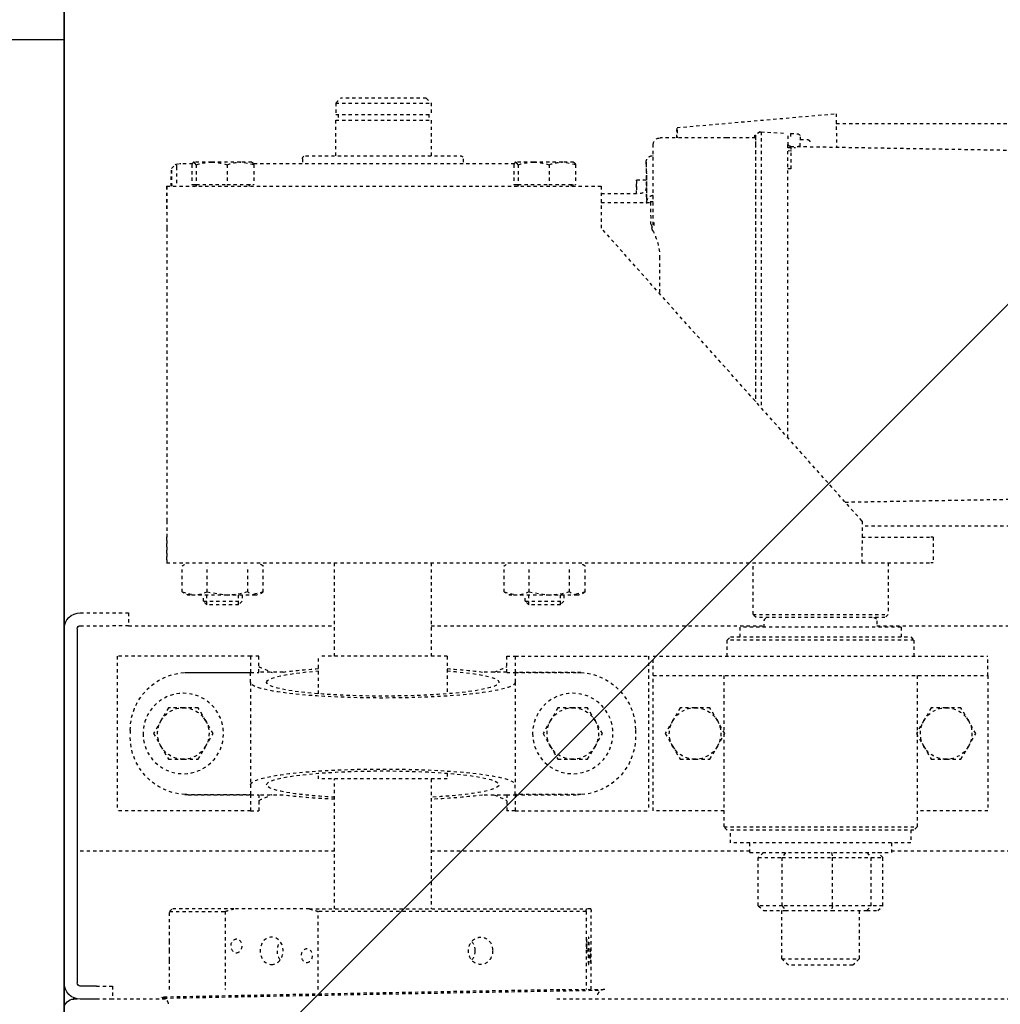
# Model space of a CAD drawing. Header units: centimetres. Extents: x 27698 to 42070, y 833 to 13367.
# Tile 32 of 59: x 29602 to 29632, y 5640 to 5670. Entities that reach past the tile are written whole.
import ezdxf
from ezdxf.enums import TextEntityAlignment as Align

# ---------------------------------------------------------------- set-up
doc = ezdxf.new("R2010")
doc.units = ezdxf.units.CM
doc.header["$LTSCALE"] = 0.1
doc.linetypes.add('DASHED2', pattern=[9.525, 6.35, -3.175])
doc.layers.add('A-sufity podwieszone', color=4, linetype='Continuous', lineweight=25)
doc.layers.add('A_Sufity - Opis', color=4, linetype='Continuous', lineweight=13)
for name, color, linetype in [('A_drzwi opis istniejące', 161, 'Continuous'), ('A_Ściany istniejące', 9, 'Continuous'), ('CKDRZWI_', 7, 'Continuous'), ('PODKŁAD STAN ISTNIEJĄCY', 7, 'Continuous')]:
    doc.layers.add(name, color=color, linetype=linetype)
doc.styles.add('SIMPLEX', font='simplex.shx', dxfattribs={"width": 0.7, "height": 17})

# ---------------------------------------------------------------- blocks, each defined once
blk = doc.blocks.new('A$7E8719B1CAF')
at = {"color": 7, "linetype": 'Continuous', "lineweight": -3}
for p, q in [((200, -4074), (200, -4082)), ((204, -4077), (203, -4077)), ((203, -4077), (203, -4077.42)), ((204, -4077), (204, -4077.1)), ((210, -4077), (205, -4077)), ((200, -4192), (200, -4082)), ((204, -4192), (204, -4082)), ((210, -4081), (205, -4081)), ((200, -4192), (200, -4375)), ((200, -4375), (0, -4375))]:
    blk.add_line(p, q, dxfattribs=at)
at = {"color": 7, "linetype": 'DASHED2', "lineweight": -3}
for p, q in [((215, -4077), (210, -4077)), ((215, -4081), (215, -4077)), ((231.48, -4077), (215, -4077)), ((554, -4077), (353, -4077)), ((231, -4077.28), (231, -4077.69)), ((232.75, -4080), (232.75, -4089.18)), ((250.04, -4104.25), (250.04, -4080)), ((278.85, -4080), (278.85, -4104.25)), ((354.75, -4080), (367, -4080)), ((362.13, -4104.25), (362.13, -4080)), ((363.73, -4080), (363.73, -4104.25)), ((367, -4080), (367, -4079.78)), ((210, -4081), (215, -4081)), ((425, -4087.5), (423, -4089.5)), ((423, -4089.5), (447, -4089.5)), ((423, -4089.5), (423, -4104.5)), ((445, -4087.5), (425, -4087.5)), ((447, -4089.5), (445, -4087.5)), ((447, -4104.5), (447, -4089.5)), ((232.75, -4094.85), (232.75, -4104.25)), ((232.75, -4104.25), (250.04, -4104.25)), ((232.75, -4104.25), (233.5, -4105)), ((362.13, -4104.25), (278.85, -4104.25)), ((415.65, -4106), (417.25, -4104.5)), ((417.25, -4104.5), (424.06, -4104.5)), ((423.11, -4106), (424.06, -4104.5)), ((424.06, -4104.5), (438.43, -4104.5)), ((438.43, -4104.5), (449.39, -4104.5)), ((438.69, -4106), (438.43, -4104.5)), ((449.39, -4104.5), (452.75, -4104.5)), ((449.39, -4104.5), (450.71, -4106)), ((452.75, -4104.5), (454.35, -4106)), ((252.71, -4105), (233.5, -4105)), ((276.18, -4105), (252.71, -4105)), ((276.18, -4105), (362.28, -4105)), ((284, -4105), (284, -4145.4)), ((314, -4145.4), (314, -4105)), ((363.58, -4105), (362.28, -4105)), ((415.65, -4106), (415.65, -4121)), ((423.11, -4106), (415.65, -4106)), ((423.11, -4106), (423.11, -4121)), ((438.69, -4106), (423.11, -4106)), ((438.69, -4106), (438.69, -4121)), ((450.71, -4106), (438.69, -4106)), ((450.71, -4106), (450.71, -4121)), ((454.35, -4106), (450.71, -4106)), ((454.35, -4106), (454.35, -4121)), ((284, -4123), (204, -4123)), ((413, -4123), (314, -4123)), ((413, -4122.5), (457, -4122.5)), ((413, -4122.5), (413, -4125.5)), ((415.65, -4121), (423.11, -4121)), ((417.25, -4122.5), (415.65, -4121)), ((423.11, -4121), (438.69, -4121)), ((424.06, -4122.5), (423.11, -4121)), ((438.43, -4122.5), (438.69, -4121)), ((438.69, -4121), (450.71, -4121)), ((449.39, -4122.5), (450.71, -4121)), ((450.71, -4121), (454.35, -4121)), ((454.35, -4121), (452.75, -4122.5)), ((457, -4125.5), (457, -4122.5)), ((554, -4123), (457, -4123)), ((463, -4125.5), (407, -4125.5)), ((407, -4125.5), (407, -4129.5)), ((463, -4129.5), (463, -4125.5)), ((406, -4129.5), (405, -4130.5)), ((405, -4130.5), (465, -4130.5)), ((405, -4130.5), (405, -4177.5)), ((464, -4129.5), (406, -4129.5)), ((465, -4130.5), (464, -4129.5)), ((465, -4177.5), (465, -4130.5)), ((257.9, -4135.5), (216.5, -4135.5)), ((216.5, -4183.5), (216.5, -4135.5)), ((257.9, -4140.5), (257.9, -4135.5)), ((257.9, -4135.5), (260.5, -4135.5)), ((260.5, -4140.5), (260.5, -4135.5)), ((340.1, -4135.5), (337.5, -4135.5)), ((337.5, -4140.5), (337.5, -4135.5)), ((340.1, -4135.5), (381.5, -4135.5)), ((340.1, -4140.5), (340.1, -4135.5)), ((381.5, -4183.5), (381.5, -4135.5)), ((405, -4135.5), (383, -4135.5)), ((383, -4135.5), (383, -4173.5)), ((487, -4135.5), (465, -4135.5)), ((487, -4173.5), (487, -4135.5)), ((237.5, -4140.53), (257.9, -4140.53)), ((238.5, -4140.5), (257.9, -4140.5)), ((257.9, -4140.5), (260.5, -4140.5)), ((257.9, -4143.6), (257.9, -4140.53)), ((268.01, -4140.4), (260.5, -4140.4)), ((337.5, -4140.4), (329.99, -4140.4)), ((337.5, -4140.5), (340.1, -4140.5)), ((340.1, -4140.5), (359.5, -4140.5)), ((340.1, -4140.53), (340.1, -4143.6)), ((360.5, -4140.53), (340.1, -4140.53)), ((257.9, -4175.4), (257.9, -4143.6)), ((340.1, -4175.4), (340.1, -4143.6)), ((319, -4145.4), (279, -4145.4)), ((279, -4145.4), (279, -4147.16)), ((319, -4147.16), (319, -4145.4)), ((230.07, -4155.5), (232.38, -4151.5)), ((232.38, -4151.5), (237, -4151.5)), ((237, -4151.5), (241.62, -4151.5)), ((241.62, -4151.5), (243.93, -4155.5)), ((351.07, -4155.5), (353.38, -4151.5)), ((353.38, -4151.5), (358, -4151.5)), ((358, -4151.5), (362.62, -4151.5)), ((362.62, -4151.5), (364.93, -4155.5)), ((389.07, -4155.5), (391.38, -4151.5)), ((391.38, -4151.5), (396, -4151.5)), ((396, -4151.5), (400.62, -4151.5)), ((400.62, -4151.5), (402.93, -4155.5)), ((467.07, -4155.5), (469.38, -4151.5)), ((469.38, -4151.5), (474, -4151.5)), ((474, -4151.5), (478.62, -4151.5)), ((478.62, -4151.5), (480.93, -4155.5)), ((227.76, -4159.5), (230.07, -4155.5)), ((243.93, -4155.5), (246.24, -4159.5)), ((348.76, -4159.5), (351.07, -4155.5)), ((364.93, -4155.5), (367.24, -4159.5)), ((386.76, -4159.5), (389.07, -4155.5)), ((402.93, -4155.5), (405.24, -4159.5)), ((464.76, -4159.5), (467.07, -4155.5)), ((480.93, -4155.5), (483.24, -4159.5)), ((220.5, -4160.5), (220.5, -4158.5)), ((230.07, -4163.5), (227.76, -4159.5)), ((246.24, -4159.5), (243.93, -4163.5)), ((351.07, -4163.5), (348.76, -4159.5)), ((367.24, -4159.5), (364.93, -4163.5)), ((377.5, -4160.5), (377.5, -4158.5)), ((389.07, -4163.5), (386.76, -4159.5)), ((405.24, -4159.5), (402.93, -4163.5)), ((467.07, -4163.5), (464.76, -4159.5)), ((483.24, -4159.5), (480.93, -4163.5)), ((232.38, -4167.5), (230.07, -4163.5)), ((243.93, -4163.5), (241.62, -4167.5)), ((353.38, -4167.5), (351.07, -4163.5)), ((364.93, -4163.5), (362.62, -4167.5)), ((391.38, -4167.5), (389.07, -4163.5)), ((402.93, -4163.5), (400.62, -4167.5)), ((469.38, -4167.5), (467.07, -4163.5)), ((480.93, -4163.5), (478.62, -4167.5)), ((237, -4167.5), (232.38, -4167.5)), ((241.62, -4167.5), (237, -4167.5)), ((358, -4167.5), (353.38, -4167.5)), ((362.62, -4167.5), (358, -4167.5)), ((396, -4167.5), (391.38, -4167.5)), ((400.62, -4167.5), (396, -4167.5)), ((474, -4167.5), (469.38, -4167.5)), ((478.62, -4167.5), (474, -4167.5)), ((279, -4171.84), (279, -4183.5)), ((319, -4183.5), (319, -4171.84)), ((383, -4173.5), (383, -4177.5)), ((487, -4177.5), (487, -4173.5)), ((257.9, -4175.4), (257.9, -4178.47)), ((340.1, -4178.47), (340.1, -4175.4)), ((383, -4177.5), (397.36, -4177.5)), ((383, -4177.5), (383, -4183.5)), ((397.36, -4177.5), (472.64, -4177.5)), ((472.64, -4177.5), (487, -4177.5)), ((487, -4177.5), (487, -4183.5)), ((237.5, -4178.47), (257.9, -4178.47)), ((238.5, -4178.5), (257.9, -4178.5)), ((257.9, -4183.5), (257.9, -4178.5)), ((257.9, -4178.5), (260.5, -4178.5)), ((260.5, -4178.5), (260.5, -4183.5)), ((268.01, -4178.6), (260.5, -4178.6)), ((337.5, -4178.6), (329.99, -4178.6)), ((337.5, -4178.5), (337.5, -4183.5)), ((337.5, -4178.5), (340.1, -4178.5)), ((360.5, -4178.47), (340.1, -4178.47)), ((340.1, -4183.5), (340.1, -4178.5)), ((340.1, -4178.5), (359.5, -4178.5)), ((257.9, -4183.5), (216.5, -4183.5)), ((260.5, -4183.5), (257.9, -4183.5)), ((319, -4183.5), (279, -4183.5)), ((284, -4183.5), (284, -4212.5)), ((314, -4212.5), (314, -4183.5)), ((337.5, -4183.5), (340.1, -4183.5)), ((340.1, -4183.5), (381.5, -4183.5)), ((383, -4183.5), (397.36, -4183.5)), ((397.36, -4183.5), (472.64, -4183.5)), ((406, -4183.5), (406, -4188.5)), ((464, -4188.5), (464, -4183.5)), ((472.64, -4183.5), (487, -4183.5)), ((464, -4188.5), (406, -4188.5)), ((406, -4188.5), (407, -4189.5)), ((407, -4189.5), (463, -4189.5)), ((410, -4189.5), (410, -4192.5)), ((460, -4192.5), (460, -4189.5)), ((463, -4189.5), (464, -4188.5)), ((205, -4193), (215, -4193)), ((220, -4193), (215, -4193)), ((220, -4197), (220, -4193)), ((220, -4193), (284, -4193)), ((314, -4193), (417.5, -4193)), ((460, -4192.5), (410, -4192.5)), ((417.5, -4192.5), (417.5, -4194.5)), ((452.5, -4194.5), (452.5, -4192.5)), ((452.5, -4193), (554, -4193)), ((415, -4195.5), (414, -4196.5)), ((414, -4196.5), (456, -4196.5)), ((414, -4196.5), (414, -4212.5)), ((455, -4195.5), (415, -4195.5)), ((456, -4196.5), (455, -4195.5)), ((456, -4212.5), (456, -4196.5)), ((205, -4197), (215, -4197)), ((215, -4197), (220, -4197)), ((244.34, -4199.5), (243.26, -4200.57)), ((254.19, -4199.5), (244.34, -4199.5)), ((244.34, -4199.5), (244.34, -4202.5)), ((255.26, -4200.57), (254.19, -4199.5)), ((254.19, -4199.5), (254.19, -4202.5)), ((344.34, -4199.5), (343.26, -4200.57)), ((354.19, -4199.5), (344.34, -4199.5)), ((344.34, -4199.5), (344.34, -4202.5)), ((355.26, -4200.57), (354.19, -4199.5)), ((354.19, -4199.5), (354.19, -4202.5)), ((236.67, -4203.48), (240.54, -4202.5)), ((240.54, -4202.5), (238.26, -4202.5)), ((250.71, -4202.5), (240.54, -4202.5)), ((243.26, -4200.57), (255.26, -4200.57)), ((243.26, -4200.57), (243.26, -4202.5)), ((244.41, -4203.48), (250.71, -4202.5)), ((259.43, -4202.5), (250.71, -4202.5)), ((255.26, -4202.5), (255.26, -4200.57)), ((261.86, -4203.48), (257.99, -4202.5)), ((336.67, -4203.48), (340.54, -4202.5)), ((340.54, -4202.5), (338.26, -4202.5)), ((350.71, -4202.5), (340.54, -4202.5)), ((343.26, -4200.57), (355.26, -4200.57)), ((343.26, -4200.57), (343.26, -4202.5)), ((344.41, -4203.48), (350.71, -4202.5)), ((359.43, -4202.5), (350.71, -4202.5)), ((355.26, -4202.5), (355.26, -4200.57)), ((361.86, -4203.48), (357.98, -4202.5)), ((236.67, -4203.48), (236.67, -4211.52)), ((244.41, -4203.48), (244.41, -4211.52)), ((257.01, -4203.48), (257.01, -4211.52)), ((261.86, -4203.48), (261.86, -4211.52)), ((336.67, -4203.48), (336.67, -4211.52)), ((344.41, -4203.48), (344.41, -4211.52)), ((357.01, -4203.48), (357.01, -4211.52)), ((361.86, -4203.48), (361.86, -4211.52)), ((231.83, -4212.5), (447.83, -4212.5)), ((231.83, -4220.5), (231.83, -4212.5)), ((447.83, -4212.5), (469.28, -4212.5)), ((470, -4212.5), (469.28, -4212.5)), ((470, -4220.5), (470, -4212.5)), ((447.86, -4220.5), (469.28, -4220.5)), ((470, -4220.5), (469.28, -4220.5)), ((535.81, -4223.95), (447.86, -4223.95)), ((231.84, -4316.5), (231.84, -4225.5)), ((231.87, -4316.5), (231.87, -4225.5)), ((447.87, -4225.5), (366.87, -4316.5)), ((442.63, -4231.39), (540.3, -4233.09)), ((424.78, -4251.43), (424.78, -4342.5)), ((416.53, -4342.5), (416.53, -4260.7)), ((414.78, -4342.7), (414.78, -4262.67)), ((414.78, -4342.5), (414.78, -4262.67)), ((384.98, -4307.5), (384.98, -4296.15)), ((383.02, -4317.5), (383.02, -4342.5)), ((231.83, -4329.5), (231.83, -4321.5)), ((366.86, -4324.5), (382.17, -4324.5)), ((383.02, -4324.72), (380.98, -4324.72)), ((366.85, -4327.24), (378.83, -4327.24)), ((382.91, -4326.69), (383.02, -4326.69)), ((231.83, -4329.5), (366.83, -4329.5)), ((239.66, -4336.2), (239.66, -4330.1)), ((239.66, -4330.1), (241.03, -4330.1)), ((241.03, -4329.65), (241.03, -4329.76)), ((241.03, -4336.2), (241.03, -4330.1)), ((241.03, -4330.1), (250.63, -4330.1)), ((250.63, -4336.2), (250.63, -4330.1)), ((250.63, -4330.1), (258.87, -4330.1)), ((257.5, -4329.76), (257.5, -4329.65)), ((258.87, -4336.2), (258.87, -4330.1)), ((339.66, -4336.2), (339.66, -4330.1)), ((339.66, -4330.1), (341.02, -4330.1)), ((341.02, -4336.2), (341.02, -4330.1)), ((341.02, -4330.1), (350.63, -4330.1)), ((341.03, -4329.65), (341.03, -4329.76)), ((350.63, -4336.2), (350.63, -4330.1)), ((350.63, -4330.1), (358.87, -4330.1)), ((357.5, -4329.76), (357.5, -4329.65)), ((358, -4330.1), (358, -4329.5)), ((358.87, -4336.2), (358.87, -4330.1)), ((380.8, -4336.86), (380.81, -4328.95)), ((380.81, -4331.39), (377.78, -4331.39)), ((233.31, -4335), (234.52, -4336.21)), ((235.23, -4336.5), (235.54, -4336.5)), ((236.2, -4336.5), (235.84, -4336.5)), ((239.88, -4336.5), (236.2, -4336.5)), ((241.03, -4336.2), (240.34, -4337)), ((245.83, -4337), (240.34, -4337)), ((254.75, -4337), (245.83, -4337)), ((258.87, -4336.2), (254.75, -4337)), ((258.26, -4337), (254.75, -4337)), ((339.9, -4336.5), (258.63, -4336.5)), ((274, -4338), (274, -4336.5)), ((324, -4338), (324, -4336.5)), ((341.02, -4336.2), (340.34, -4337)), ((345.83, -4337), (340.34, -4337)), ((354.75, -4337), (345.83, -4337)), ((358.87, -4336.2), (354.75, -4337)), ((358.26, -4337), (354.75, -4337)), ((425.75, -4334.91), (424.77, -4334.91)), ((275, -4339), (323, -4339)), ((284.37, -4339), (284.37, -4350)), ((314, -4350), (314, -4339)), ((382.81, -4339), (383.02, -4339)), ((425.73, -4341.91), (540.3, -4339.91)), ((425.97, -4340.46), (424.2, -4340.49)), ((424.78, -4341.5), (427.18, -4341.5)), ((424.78, -4342.25), (424.95, -4342.25)), ((428.04, -4342), (428.68, -4342)), ((428.69, -4344.82), (428.69, -4342.87)), ((385.02, -4344.5), (385.21, -4344.5)), ((405.86, -4344.5), (385.21, -4344.5)), ((414.78, -4344.5), (405.86, -4344.5)), ((414.52, -4344.84), (414.77, -4344.84)), ((414.52, -4345.4), (414.77, -4345.4)), ((416.27, -4346.41), (414.52, -4345.4)), ((416.27, -4346.41), (416.52, -4346.41)), ((416.52, -4346.41), (424.01, -4346.02)), ((425.64, -4345.93), (427.75, -4345.82)), ((428.69, -4344), (430.98, -4344)), ((390.41, -4347.73), (439.81, -4352.05)), ((439.87, -4349.05), (535.81, -4349.05)), ((284.37, -4350), (314, -4350)), ((284.37, -4351.85), (314, -4351.85)), ((284.37, -4355.35), (284.37, -4351.85)), ((285.1, -4351.85), (285.1, -4350)), ((313.3, -4351.85), (313.3, -4350)), ((314, -4355.35), (314, -4351.85)), ((284.37, -4355.35), (314, -4355.35)), ((312.5, -4356.85), (314, -4355.35)), ((312.5, -4356.85), (285.93, -4356.85))]:
    blk.add_line(p, q, dxfattribs=at)
for centre in [(237, -4159.5), (358, -4159.5)]:
    blk.add_circle(centre, 12.5, dxfattribs=at)
at = {"color": 7, "linetype": 'Continuous', "lineweight": -3}
for centre, radius, start, end in [((203, -4074), 3, 180, 270), ((205, -4082), 5, 90, 180), ((205, -4082), 1, 90, 180), ((205, -4192), 5, 180, 270), ((205, -4192), 1, 180, 270)]:
    blk.add_arc(centre, radius, start, end, dxfattribs=at)
at = {"color": 7, "linetype": 'DASHED2', "lineweight": -3}
for centre, radius, start, end in [((1137.01, 41539.09), 45625.37, 268.862172, 269.032894), ((1010.73, 34414.12), 38499.71, 268.839519, 269.023723), ((266.29, -4051.35), 55.34, 252.9152, 255.7947), ((262.59, -4051.35), 55.34, 284.2053, 287.0848), ((382.47, -4100.61), 20.67, 190.1555, 192.2754), ((343.39, -4100.61), 20.67, 347.7246, 349.8445), ((238.5, -4158.5), 18, 93.1972, 180), ((238.5, -4158.5), 18, 90, 93.1972), ((359.5, -4158.5), 18, 86.8028, 90), ((359.5, -4158.5), 18, 0, 86.8028), ((237, -4159.5), 8, 90, 150), ((237, -4159.5), 8, 30, 90), ((358, -4159.5), 8, 90, 150), ((358, -4159.5), 8, 30, 90), ((396, -4159.5), 8, 90, 150), ((396, -4159.5), 8, 30, 90), ((474, -4159.5), 8, 90, 150), ((474, -4159.5), 8, 30, 90), ((237, -4159.5), 8, 150, 210), ((237, -4159.5), 8, 330, 30), ((358, -4159.5), 8, 150, 210), ((358, -4159.5), 8, 330, 30), ((396, -4159.5), 8, 150, 210), ((396, -4159.5), 8, 330, 30), ((474, -4159.5), 8, 150, 210), ((474, -4159.5), 8, 330, 30), ((238.5, -4160.5), 18, 180, 266.8028), ((359.5, -4160.5), 18, 273.1972, 0), ((237, -4159.5), 8, 210, 270), ((237, -4159.5), 8, 270, 330), ((358, -4159.5), 8, 210, 270), ((358, -4159.5), 8, 270, 330), ((396, -4159.5), 8, 210, 270), ((396, -4159.5), 8, 270, 330), ((474, -4159.5), 8, 210, 270), ((474, -4159.5), 8, 270, 330), ((238.5, -4160.5), 18, 266.8028, 270), ((359.5, -4160.5), 18, 270, 273.1972), ((418.5, -4194.5), 1, 180, 270), ((451.5, -4194.5), 1, 270, 0), ((239.29, -4206.46), 3.97, 92.8104, 131.2988), ((240.36, -4211.32), 8.82, 62.6761, 88.8392), ((250.5, -4224.48), 21.98, 72.7955, 89.4651), ((259.63, -4206.46), 3.97, 92.8104, 131.2988), ((259.19, -4206.57), 4.08, 49.2344, 86.6564), ((339.29, -4206.46), 3.97, 92.8104, 131.2988), ((340.36, -4211.32), 8.82, 62.6761, 88.8392), ((350.5, -4224.48), 21.98, 72.7955, 89.4651), ((359.63, -4206.46), 3.97, 92.8104, 131.2988), ((359.19, -4206.57), 4.08, 49.2344, 86.6564), ((239.29, -4208.54), 3.97, 228.7012, 240.7172), ((259.19, -4208.43), 4.08, 296.6514, 310.7656), ((339.29, -4208.54), 3.97, 228.7012, 240.7172), ((359.19, -4208.43), 4.08, 296.6514, 310.7656), ((368.02, -4307.5), 16.96, 330.7699, 359.996), ((389.93, -4318.8), 7.73, 157.0046, 177.9975), ((-695.8, -4323.46), 1076.71, 359.31207, 359.9615), ((381.95, -4324.36), 1.03, 187.7215, 200.36), ((378.83, -4329.24), 2, 1.9722, 90.0039), ((240.69, -4329.76), 0.338, 270, 0), ((241.18, -4329.65), 0.15, 90, 180), ((257.35, -4329.65), 0.15, 0, 90), ((257.84, -4329.76), 0.338, 180, 270), ((340.69, -4329.76), 0.338, 270, 0), ((341.18, -4329.65), 0.15, 90, 180), ((357.35, -4329.65), 0.15, 0, 90), ((357.84, -4329.76), 0.338, 180, 270), ((235.23, -4335.5), 1, 224.4145, 247.3115), ((246.03, -4321.06), 15.94, 251.7117, 269.2837), ((245.63, -4321.05), 15.95, 270.7228, 288.2819), ((254.9, -4325.26), 11.74, 248.6655, 269.2516), ((346.03, -4321.06), 15.94, 251.7117, 269.2837), ((345.63, -4321.05), 15.95, 270.7228, 288.2819), ((354.9, -4325.26), 11.74, 248.6655, 269.2516), ((275, -4338), 1, 180, 270), ((323, -4338), 1, 270, 0), ((385.02, -4342.5), 2, 180, 270), ((425.7, -4342.91), 1, 91, 156.943), ((1315.76, -4343.01), 887.06, 179.93611, 179.99137), ((427.69, -4344.82), 1, 272.9999, 0), ((616.22, -4011.49), 477.87, 226.0178, 226.2774)]:
    blk.add_arc(centre, radius, start, end, dxfattribs=at)
for centre, major_axis, ratio in [((264.44, -4092), (0, 4.25), 0.841709), ((275.39, -4090.5), (0, 2.1), 0.841709), ((362.93, -4092), (0, 4.25), 0.04674), ((363.54, -4090.5), (0, -2.1), 0.04674), ((253.5, -4093.5), (0, 2.1), 0.841709), ((362.32, -4093.5), (0, -2.1), 0.04674)]:
    blk.add_ellipse(centre, major_axis=major_axis, ratio=ratio, dxfattribs=at)
for centre, major_axis, ratio, start_param, end_param in [((299, -4143.6), (-36.1, 0), 0.118535, 0, 4.283883), ((299, -4143.6), (-36.1, 0), 0.118535, 5.140895, 6.283185), ((299, -4143.6), (41.1, 0), 0.118535, 1.94439, 2.424847), ((299, -4143.6), (41.1, 0), 0.118535, 0.716745, 1.197203), ((299, -4143.6), (41.1, 0), 0.118535, 3.141593, 6.283185), ((299, -4175.4), (41.1, 0), 0.118535, 0, 3.141593), ((299, -4175.4), (-36.1, 0), 0.118535, 2.157978, 6.283185), ((299, -4175.4), (-36.1, 0), 0.118535, 0, 0.983615), ((299, -4175.4), (41.1, 0), 0.118535, 3.858338, 4.204175), ((299, -4175.4), (41.1, 0), 0.118535, 5.220603, 5.56644), ((231.83, -4225.5), (0, 13), 0.002945, 4.712389, 6.283185), ((447.83, -4225.5), (0, -13), 0.002945, 1.570796, 3.141593), ((231.83, -4225.5), (0, 5), 0.002945, 4.712389, 6.283185), ((231.83, -4316.5), (0, 13), 0.002945, 3.141593, 4.712389), ((231.83, -4316.5), (0, 5), 0.002945, 3.141593, 4.712389), ((366.83, -4316.5), (0, -13), 0.002945, 0, 1.570796), ((382.17, -4307.5), (0, 17), 0.002935, 3.141593, 4.006402), ((380.81, -4286.5), (0, 50.5), 0.002935, 3.151619, 3.864574), ((377.78, -4326.39), (0, 5), 0.002935, 1.74132, 3.141593), ((377.78, -4326.39), (0, -5), 0.002935, 0, 1.400273), ((380.83, -4326.24), (0, -3), 0.002935, 0.338665, 1.570796), ((233.32, -4286.5), (0, -48.5), 0.002935, 5.802326, 6.764044), ((234.82, -4286.5), (0, -50), 0.002935, 0.200335, 0.535527), ((234.82, -4286.5), (0, -50), 0.002935, 0.109067, 0.200335), ((414.77, -4342.5), (0, -2.9), 0.002935, 0, 1.570796), ((414.77, -4342.7), (0, -2.14), 0.002935, 0, 1.570796), ((416.52, -4342.5), (0, -3.91), 0.002935, 0, 1.570796), ((424.77, -4342.5), (0, 2.72), 0.002935, 3.141593, 4.712389), ((425.68, -4340), (0, -2.25), 0.002935, 5.442117, 5.753919), ((428.68, -4340), (0, -2.1), 0.002935, 5.973341, 6.283185), ((439.81, -4286.5), (0, 65.55), 0.002935, 3.141336, 3.712361), ((390.41, -4286.5), (0, 61.23), 0.002935, 2.815456, 3.467729), ((414.52, -4342.5), (0, 2.9), 0.002935, 2.331809, 3.141593), ((414.52, -4342.7), (0, 2.14), 0.002935, 2.570411, 3.141593)]:
    blk.add_ellipse(centre, major_axis=major_axis, ratio=ratio, start_param=start_param, end_param=end_param, dxfattribs=at)
for points, knots in [([(232.39, -4075.55), (232.37, -4075.69), (232.32, -4076.04), (231.98, -4076.55), (231.54, -4076.99), (231.09, -4077.25), (230.71, -4077.39), (230.43, -4077.45), (230.27, -4077.47), (230.19, -4077.48), (230.11, -4077.48), (230.07, -4077.48), (230.06, -4077.48), (230.06, -4077.48)], [0, 0, 0, 0, 0.064622, 0.1882469, 0.2912198, 0.3781099, 0.4488081, 0.4989945, 0.5291887, 0.5573451, 0.5985172, 0.6805825, 0.8196711, 0.8196711, 0.8196711, 0.8196711]), ([(367.93, -4079.98), (367.94, -4079.98), (367.94, -4079.98), (367.92, -4079.99), (367.72, -4079.97), (367.52, -4079.94), (367.17, -4079.86), (366.64, -4079.62), (366.08, -4079.14), (365.68, -4078.55), (365.62, -4078.18), (365.6, -4078.05)], [0, 0, 0, 0, 0.163224, 0.346153, 0.38939, 0.429165, 0.499881, 0.604336, 0.767846, 0.932942, 1, 1, 1, 1]), ([(267.08, -4089.18), (266.53, -4089.96), (266.22, -4090.98), (266.22, -4093.01), (266.52, -4094.02), (267.06, -4094.79)], [0.384709, 0.384709, 0.384709, 0.384709, 0.5, 0.5, 0.6138838, 0.6138838, 0.6138838, 0.6138838]), ([(333.12, -4092), (333.12, -4093.12), (332.73, -4094.22), (331.37, -4095.79), (330.39, -4096.25), (328.42, -4096.25), (327.43, -4095.8), (325.99, -4094.21), (325.57, -4093.11), (325.57, -4090.89), (325.99, -4089.78), (327.42, -4088.21), (328.41, -4087.75), (330.4, -4087.75), (331.36, -4088.21), (332.72, -4089.78), (333.12, -4090.88), (333.12, -4092)], [0, 0, 0, 0, 0.125, 0.125, 0.25, 0.25, 0.375, 0.375, 0.5, 0.5, 0.625, 0.625, 0.75, 0.75, 0.875, 0.875, 1, 1, 1, 1]), ([(383.21, -4318.28), (383.21, -4318.21), (383.21, -4318.07), (383.21, -4317.87), (383.2, -4317.68), (383.19, -4317.52), (383.18, -4317.37), (383.17, -4317.24), (383.15, -4317.12), (383.14, -4317.02), (383.13, -4316.94), (383.11, -4316.87), (383.1, -4316.8), (383.08, -4316.75), (383.07, -4316.7), (383.05, -4316.67), (383.04, -4316.64), (383.03, -4316.61), (383.02, -4316.59), (383.01, -4316.58), (383, -4316.57), (382.98, -4316.56), (382.97, -4316.55), (382.96, -4316.54), (382.95, -4316.54), (382.94, -4316.54), (382.93, -4316.54), (382.91, -4316.54), (382.9, -4316.55), (382.88, -4316.56), (382.86, -4316.58), (382.84, -4316.6), (382.82, -4316.63), (382.8, -4316.67), (382.77, -4316.71), (382.74, -4316.77), (382.71, -4316.84), (382.68, -4316.92), (382.64, -4317.02), (382.6, -4317.13), (382.56, -4317.26), (382.51, -4317.41), (382.46, -4317.59), (382.4, -4317.78), (382.34, -4318.01), (382.28, -4318.26), (382.23, -4318.44), (382.21, -4318.53)], [0, 0, 0, 0, 0.050231, 0.09572, 0.136715, 0.173461, 0.206115, 0.234796, 0.259689, 0.281128, 0.299544, 0.31539, 0.329061, 0.340748, 0.35057, 0.358726, 0.365512, 0.371225, 0.376137, 0.380451, 0.384327, 0.387911, 0.391345, 0.394766, 0.398311, 0.40212, 0.406333, 0.411106, 0.41664, 0.423208, 0.431122, 0.440701, 0.452152, 0.465568, 0.481052, 0.498972, 0.519802, 0.544027, 0.572096, 0.604568, 0.642199, 0.685303, 0.73377, 0.788384, 0.850295, 0.920548, 1, 1, 1, 1]), ([(380.98, -4324.72), (380.99, -4324.78), (381.02, -4324.9), (381.06, -4325.07), (381.12, -4325.24), (381.19, -4325.4), (381.26, -4325.54), (381.33, -4325.68), (381.42, -4325.81), (381.5, -4325.93), (381.59, -4326.04), (381.69, -4326.14), (381.78, -4326.23), (381.88, -4326.32), (381.98, -4326.39), (382.08, -4326.45), (382.18, -4326.51), (382.29, -4326.56), (382.39, -4326.6), (382.49, -4326.63), (382.6, -4326.66), (382.7, -4326.68), (382.81, -4326.69), (382.88, -4326.69), (382.91, -4326.69)], [0, 0, 0, 0, 0.061882, 0.122107, 0.180546, 0.237115, 0.291884, 0.344932, 0.396157, 0.445527, 0.493113, 0.539022, 0.583296, 0.626078, 0.667448, 0.707597, 0.746599, 0.784646, 0.821836, 0.8583, 0.894228, 0.929719, 0.964966, 1, 1, 1, 1]), ([(240.34, -4337), (240.28, -4337), (240.23, -4336.98), (240.11, -4336.91), (240.05, -4336.85), (239.88, -4336.64), (239.77, -4336.44), (239.66, -4336.2)], [0, 0, 0, 0, 0.25, 0.25, 0.5, 0.5, 1, 1, 1, 1]), ([(258.19, -4337), (258.24, -4337), (258.3, -4336.98), (258.42, -4336.91), (258.47, -4336.85), (258.65, -4336.64), (258.76, -4336.44), (258.87, -4336.2)], [0, 0, 0, 0, 0.25, 0.25, 0.5, 0.5, 1, 1, 1, 1]), ([(340.34, -4337), (340.28, -4337), (340.23, -4336.98), (340.11, -4336.91), (340.05, -4336.85), (339.88, -4336.64), (339.77, -4336.44), (339.66, -4336.2)], [0, 0, 0, 0, 0.25, 0.25, 0.5, 0.5, 1, 1, 1, 1]), ([(358.19, -4337), (358.24, -4337), (358.3, -4336.98), (358.42, -4336.91), (358.47, -4336.85), (358.64, -4336.64), (358.76, -4336.44), (358.87, -4336.2)], [0, 0, 0, 0, 0.25, 0.25, 0.5, 0.5, 1, 1, 1, 1]), ([(380.81, -4336.93), (380.8, -4336.98), (380.81, -4337.06), (380.83, -4337.28), (380.86, -4337.46), (380.94, -4337.72), (381.12, -4338.1), (381.48, -4338.53), (382.02, -4338.87), (382.55, -4339.03), (382.83, -4338.98), (382.89, -4338.97)], [0, 0, 0, 0, 0.39533, 0.483678, 0.534003, 0.582295, 0.655024, 0.74691, 0.85417, 0.971715, 1, 1, 1, 1]), ([(380.84, -4336.38), (380.84, -4336.44), (380.83, -4336.8), (380.81, -4336.98), (380.81, -4336.89)], [0, 0, 0, 0, 0.0943165, 0.6895015, 0.6895015, 0.6895015, 0.6895015]), ([(425.73, -4341.91), (425.73, -4341.91), (425.73, -4341.81), (425.74, -4341.33), (425.74, -4340.45), (425.74, -4339.27), (425.75, -4337.84), (425.75, -4336.35), (425.75, -4335.35), (425.75, -4334.91)], [0, 0, 0, 0, 0.124029, 0.275019, 0.42586, 0.576663, 0.727505, 0.878494, 1, 1, 1, 1]), ([(430.98, -4344), (431.04, -4343.99), (431.14, -4343.98), (431.31, -4343.89), (431.46, -4343.75), (431.62, -4343.51), (431.74, -4343.15), (431.78, -4342.77), (431.78, -4342.59), (431.77, -4342.49)], [0, 0, 0, 0, 0.073224, 0.155017, 0.246981, 0.347854, 0.563013, 0.79486, 1, 1, 1, 1]), ([(425.64, -4345.93), (425.64, -4345.93), (425.64, -4345.93), (425.65, -4345.89), (425.65, -4345.74), (425.67, -4345.51), (425.68, -4345.23), (425.69, -4345.02), (425.7, -4344.92)], [0, 0, 0, 0, 0.010015, 0.209527, 0.40884, 0.60841, 0.807949, 1, 1, 1, 1])]:
    blk.add_open_spline(points, degree=3, knots=knots, dxfattribs=at)
for points in [[(367, -4079.78), (367, -4079.78), (366.97, -4079.77), (366.93, -4079.77)], [(232.75, -4089.14), (232.75, -4089.91), (232.76, -4090.94), (232.76, -4092)], [(327.6, -4092), (327.6, -4090.95), (327.25, -4089.91), (326.65, -4089.14)], [(232.76, -4092), (232.76, -4093.06), (232.75, -4094.11), (232.75, -4094.88)], [(326.64, -4094.88), (327.25, -4094.11), (327.6, -4093.06), (327.6, -4092)], [(260.5, -4138.73), (261.85, -4139.34), (263.21, -4139.95), (264.56, -4140.55)], [(333.59, -4140.49), (334.89, -4139.91), (336.2, -4139.32), (337.5, -4138.73)], [(260.5, -4180.27), (261.85, -4179.66), (263.21, -4179.05), (264.56, -4178.45)], [(333.59, -4178.51), (334.89, -4179.09), (336.2, -4179.68), (337.5, -4180.27)]]:
    blk.add_open_spline(points, degree=3, dxfattribs=at)
blk = doc.blocks.new('A$7E8718815272C8')
at = {"layer": 'A_Ściany istniejące'}
blk.add_line((48.999, -130.25), (48.998, -48.5), dxfattribs=at)
at = {"layer": 'A_drzwi opis istniejące', "style": 'SIMPLEX', "width": 0.8}
for tag, p in [('230', (1043.605, -607.593)), ('200', (1068.258, -607.783)), ('200', (1828.357, -1338.284)), ('90', (1803.704, -1338.093))]:
    blk.add_attdef(tag, text='', height=16, rotation=90, dxfattribs=at).set_placement(p, align=Align.CENTER)
for tag, p in [('80', (1900.817, -1184.698)), ('200', (1900.626, -1209.351))]:
    blk.add_attdef(tag, text='', height=16, dxfattribs=at).set_placement(p, align=Align.CENTER)
blk = doc.blocks.new('Sufity')
at = {"layer": 'A-sufity podwieszone', "lineweight": 35}
blk.add_lwpolyline([(38788.636, 2704.376), (36661.634, 2694.404), (36661.636, 2191.654), (36675.044, 2191.654), (36675.044, 2130.404), (37780.541, 2130.411), (37780.451, 2140.411), (38788.636, 2140.411)], close=True, dxfattribs=at).dxf.unprotected_set("ltscale", 0)

msp = doc.modelspace()

# ---------------------------------------------------------------- hatches: boundary and pattern name
at = {"layer": 'A_Sufity - Opis'}
h = msp.add_hatch(dxfattribs=at)
h.set_pattern_fill('GR_GENERAL', color=256, scale=15)
h.set_pattern_definition([(45, (0, 0), (-21.213203, 21.213203), [])])
h.paths.add_polyline_path([(29603.234, 5714.104), (31730.236, 5724.076), (31730.236, 5160.111), (30722.051, 5160.111), (30722.14, 5150.111), (29616.644, 5150.104), (29616.644, 5211.354), (29603.236, 5211.354)])

# ---------------------------------------------------------------- block references
at = {"layer": 'A-sufity podwieszone'}
msp.add_blockref('Sufity', (-7058.4, 3019.7), dxfattribs=at)
at = {"layer": 'CKDRZWI_', "xscale": -0.1, "yscale": 0.1, "zscale": 0.1, "rotation": 180}
msp.add_blockref('A$7E8719B1CAF', (29583.236, 5232.354), dxfattribs=at)
at = {"layer": 'PODKŁAD STAN ISTNIEJĄCY'}
msp.add_blockref('A$7E8718815272C8', (29554.236, 5762.604), dxfattribs=at)

doc.saveas('drawing.dxf')
